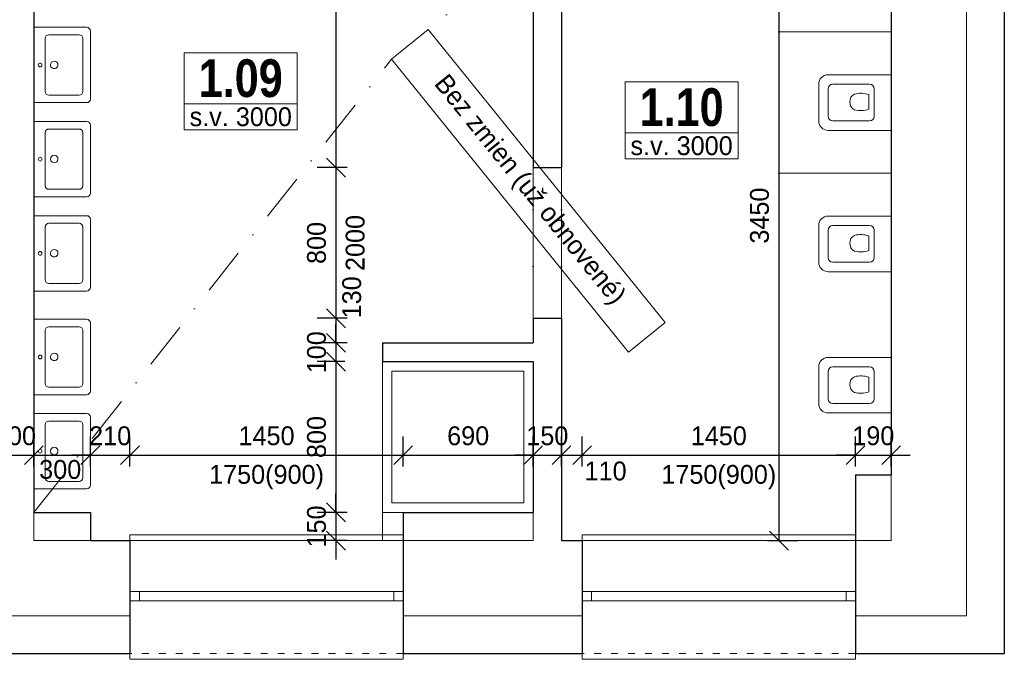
# Model space of a CAD drawing. Header units: millimetres. Extents: x -65956 to 5894746, y -14679 to 163521.
# Tile 71 of 89: x 24875 to 30100, y 29197 to 32592. Entities that reach past the tile are written whole.
import ezdxf

# ---------------------------------------------------------------- set-up
doc = ezdxf.new("R2010")
doc.units = ezdxf.units.MM
for name, pattern in [('__$$DASHDOT$$', [10.01, 5, -2.5, 0.01, -2.5]), ('ACAD_ISO03W100', [30, 12, -18]), ('ČERCHOVANÁ', [1, 0.5, -0.25, 0, -0.25])]:
    doc.linetypes.add(name, pattern=pattern)
doc.layers.get('0').update_dxf_attribs({"lineweight": 5})
doc.layers.get('Defpoints').update_dxf_attribs({"color": 2, "lineweight": 30})
doc.layers.add('- pomocna', color=232, linetype='Continuous', lineweight=0, plot=False)
for name, color, linetype, lineweight in [('- zariadenie', 30, 'Continuous', 0), ('A-Místnosti-T', 6, 'Continuous', 5), ('H popisky', 30, 'Continuous', 25), ('H stavba', 82, 'Continuous', 30), ('KOTY', 51, 'Continuous', 5), ('m_popis', 7, 'Continuous', 0), ('otvor', 163, 'Continuous', 5), ('Tbč stavba', 4, 'ČERCHOVANÁ', 0), ('Tč stavba', 7, 'ACAD_ISO03W100', 5), ('VT sanita', 210, 'Continuous', 5)]:
    doc.layers.add(name, color=color, linetype=linetype, lineweight=lineweight)
doc.styles.add('1-100_te_2mm_200', font='technic_.ttf', dxfattribs={"height": 200})
doc.styles.add('1-20_ce_5mm_100', font='GOTHIC.TTF', dxfattribs={"height": 100})
doc.styles.add('1-50_ce_2mm_100', font='GOTHIC.TTF', dxfattribs={"height": 100})
doc.dimstyles.new('technic_1-100', dxfattribs={"dimtxt": 200, "dimasz": 240, "dimexe": 300, "dimexo": 200, "dimgap": 100, "dimtad": 1, "dimdec": 1, "dimrnd": 0.5, "dimtxsty": '1-100_te_2mm_200', "dimblk": 'OBLIQUE', "dimcen": 2.5, "dimclrd": 256, "dimclrt": 256, "dimadec": 0, "dimazin": 0, "dimtfac": 1, "dimtdec": 1, "dimtix": 1, "dimtmove": 1, "dimatfit": 3, "dimldrblk": 'OBLIQUE', "dimfxl": 400, "dimfxlon": 1, "dimarcsym": 0})

# ---------------------------------------------------------------- blocks, each defined once
blk = doc.blocks.new('_Oblique')
at = {"color": 0, "linetype": 'ByBlock', "lineweight": -2}
blk.add_line((-0.5, -0.5), (0.5, 0.5), dxfattribs=at)
blk = doc.blocks.new('*D103')
at = {"layer": 'Defpoints', "color": 0, "transparency": 16777216}
for p in [(24950.1, 30280.3), (24950.1, 29977), (24750.1, 29827)]:
    blk.add_point(p, dxfattribs=at)
at = {"layer": 'KOTY', "color": 0, "lineweight": -2, "transparency": 16777216}
for p, q in [((24750.1, 30220.3), (24750.1, 30380.3)), ((24950.1, 30220.3), (24950.1, 30380.3))]:
    blk.add_line(p, q, dxfattribs=at)
at = {"layer": 'KOTY', "lineweight": -2, "transparency": 16777216}
for p, q in [((24750.1, 30280.3), (24650.1, 30280.3)), ((24750.1, 30280.3), (24950.1, 30280.3)), ((24950.1, 30280.3), (25050.1, 30280.3))]:
    blk.add_line(p, q, dxfattribs=at)
at = {"layer": 'KOTY', "lineweight": -2, "transparency": 16777216, "xscale": 100, "yscale": 100, "zscale": 100}
blk.add_blockref('_Oblique', (24750.1, 30280.3), dxfattribs=at)
at = {"layer": 'KOTY', "lineweight": -2, "transparency": 16777216, "xscale": 100, "yscale": 100, "zscale": 100, "rotation": 180}
blk.add_blockref('_Oblique', (24950.1, 30280.3), dxfattribs=at)
at = {"layer": 'KOTY', "transparency": 16777216, "insert": (24850.1, 30382.8), "char_height": 100, "attachment_point": 5, "style": '1-20_ce_5mm_100'}
blk.add_mtext('200', dxfattribs=at)
blk = doc.blocks.new('*D104')
at = {"layer": 'Defpoints', "color": 0, "transparency": 16777216}
for p in [(25250.1, 30280.3), (24950.1, 29977), (25250.1, 29977)]:
    blk.add_point(p, dxfattribs=at)
at = {"layer": 'KOTY', "color": 0, "lineweight": -2, "transparency": 16777216}
for p, q in [((24950.1, 30220.3), (24950.1, 30380.3)), ((25250.1, 30220.3), (25250.1, 30380.3))]:
    blk.add_line(p, q, dxfattribs=at)
at = {"layer": 'KOTY', "lineweight": -2, "transparency": 16777216}
blk.add_line((24950.1, 30280.3), (25250.1, 30280.3), dxfattribs=at)
at = {"layer": 'KOTY', "lineweight": -2, "transparency": 16777216, "xscale": 100, "yscale": 100, "zscale": 100, "rotation": 180}
blk.add_blockref('_Oblique', (24950.1, 30280.3), dxfattribs=at)
at = {"layer": 'KOTY', "lineweight": -2, "transparency": 16777216, "xscale": 100, "yscale": 100, "zscale": 100}
blk.add_blockref('_Oblique', (25250.1, 30280.3), dxfattribs=at)
at = {"layer": 'KOTY', "transparency": 16777216, "insert": (25090.1, 30204.2), "char_height": 100, "attachment_point": 5, "style": '1-20_ce_5mm_100'}
blk.add_mtext('300', dxfattribs=at)
blk = doc.blocks.new('*D105')
at = {"layer": 'Defpoints', "color": 0, "transparency": 16777216}
for p in [(25460.1, 30280.3), (25250.1, 29977), (25460.1, 29827)]:
    blk.add_point(p, dxfattribs=at)
at = {"layer": 'KOTY', "color": 0, "lineweight": -2, "transparency": 16777216}
for p, q in [((25250.1, 30220.3), (25250.1, 30380.3)), ((25460.1, 30220.3), (25460.1, 30380.3))]:
    blk.add_line(p, q, dxfattribs=at)
at = {"layer": 'KOTY', "lineweight": -2, "transparency": 16777216}
for p, q in [((25250.1, 30280.3), (25150.1, 30280.3)), ((25250.1, 30280.3), (25460.1, 30280.3)), ((25460.1, 30280.3), (25560.1, 30280.3))]:
    blk.add_line(p, q, dxfattribs=at)
at = {"layer": 'KOTY', "lineweight": -2, "transparency": 16777216, "xscale": 100, "yscale": 100, "zscale": 100}
blk.add_blockref('_Oblique', (25250.1, 30280.3), dxfattribs=at)
at = {"layer": 'KOTY', "lineweight": -2, "transparency": 16777216, "xscale": 100, "yscale": 100, "zscale": 100, "rotation": 180}
blk.add_blockref('_Oblique', (25460.1, 30280.3), dxfattribs=at)
at = {"layer": 'KOTY', "transparency": 16777216, "insert": (25355.1, 30382.8), "char_height": 100, "attachment_point": 5, "style": '1-20_ce_5mm_100'}
blk.add_mtext('210', dxfattribs=at)
blk = doc.blocks.new('*D106')
at = {"layer": 'Defpoints', "color": 0, "transparency": 16777216}
for p in [(26910.1, 30280.3), (25460.1, 29827), (26910.1, 29827)]:
    blk.add_point(p, dxfattribs=at)
at = {"layer": 'KOTY', "color": 0, "lineweight": -2, "transparency": 16777216}
for p, q in [((25460.1, 30220.3), (25460.1, 30380.3)), ((26910.1, 30220.3), (26910.1, 30380.3))]:
    blk.add_line(p, q, dxfattribs=at)
at = {"layer": 'KOTY', "lineweight": -2, "transparency": 16777216}
blk.add_line((25460.1, 30280.3), (26910.1, 30280.3), dxfattribs=at)
at = {"layer": 'KOTY', "lineweight": -2, "transparency": 16777216, "xscale": 100, "yscale": 100, "zscale": 100, "rotation": 180}
blk.add_blockref('_Oblique', (25460.1, 30280.3), dxfattribs=at)
at = {"layer": 'KOTY', "lineweight": -2, "transparency": 16777216, "xscale": 100, "yscale": 100, "zscale": 100}
blk.add_blockref('_Oblique', (26910.1, 30280.3), dxfattribs=at)
at = {"layer": 'KOTY', "transparency": 16777216, "char_height": 100, "attachment_point": 5, "style": '1-20_ce_5mm_100'}
for s, insert in [('1450', (26185.1, 30382.8)), ('1750(900)', (26185.1, 30163.6))]:
    blk.add_mtext(s, dxfattribs=dict(at, insert=insert))
blk = doc.blocks.new('*D107')
at = {"layer": 'Defpoints', "color": 0, "transparency": 16777216}
for p in [(27600.1, 30280.3), (27600.1, 29977), (26910.1, 29827)]:
    blk.add_point(p, dxfattribs=at)
at = {"layer": 'KOTY', "color": 0, "lineweight": -2, "transparency": 16777216}
for p, q in [((26910.1, 30220.3), (26910.1, 30380.3)), ((27600.1, 30220.3), (27600.1, 30380.3))]:
    blk.add_line(p, q, dxfattribs=at)
at = {"layer": 'KOTY', "lineweight": -2, "transparency": 16777216}
blk.add_line((26910.1, 30280.3), (27600.1, 30280.3), dxfattribs=at)
at = {"layer": 'KOTY', "lineweight": -2, "transparency": 16777216, "xscale": 100, "yscale": 100, "zscale": 100, "rotation": 180}
blk.add_blockref('_Oblique', (26910.1, 30280.3), dxfattribs=at)
at = {"layer": 'KOTY', "lineweight": -2, "transparency": 16777216, "xscale": 100, "yscale": 100, "zscale": 100}
blk.add_blockref('_Oblique', (27600.1, 30280.3), dxfattribs=at)
at = {"layer": 'KOTY', "transparency": 16777216, "insert": (27255.1, 30382.8), "char_height": 100, "attachment_point": 5, "style": '1-20_ce_5mm_100'}
blk.add_mtext('690', dxfattribs=at)
blk = doc.blocks.new('u 600x450')
for p, q in [((300, 0), (-300, 0)), ((-300, 0), (-300, -420)), ((300, -420), (300, 0)), ((-240, -120), (-240, -360)), ((210, -90), (-210, -90)), ((240, -360), (240, -120)), ((-210, -390), (210, -390)), ((-270, -450), (270, -450))]:
    blk.add_line(p, q)
blk.add_circle((0, -50), 15)
for centre, start, end in [((-210, -120), 90, 180), ((210, -120), 360, 90), ((-210, -360), 180, 270), ((210, -360), 270, 360), ((-270, -420), 180, 270), ((270, -420), 270, 360)]:
    blk.add_arc(centre, 30, start, end)
for start_param, end_param in [(4.457203, 7.598795), (1.31561, 4.457203)]:
    blk.add_ellipse((-1.3, -162.4), major_axis=(-29, -7.6), ratio=1, start_param=start_param, end_param=end_param)
blk = doc.blocks.new('*D112')
at = {"layer": 'Defpoints', "color": 0, "transparency": 16777216}
for p in [(27750.1, 30280.3), (27600.1, 29977), (27750.1, 29827)]:
    blk.add_point(p, dxfattribs=at)
at = {"layer": 'KOTY', "color": 0, "lineweight": -2, "transparency": 16777216}
for p, q in [((27600.1, 30220.3), (27600.1, 30380.3)), ((27750.1, 30220.3), (27750.1, 30380.3))]:
    blk.add_line(p, q, dxfattribs=at)
at = {"layer": 'KOTY', "lineweight": -2, "transparency": 16777216}
for p, q in [((27600.1, 30280.3), (27500.1, 30280.3)), ((27600.1, 30280.3), (27750.1, 30280.3)), ((27750.1, 30280.3), (27850.1, 30280.3))]:
    blk.add_line(p, q, dxfattribs=at)
at = {"layer": 'KOTY', "lineweight": -2, "transparency": 16777216, "xscale": 100, "yscale": 100, "zscale": 100}
blk.add_blockref('_Oblique', (27600.1, 30280.3), dxfattribs=at)
at = {"layer": 'KOTY', "lineweight": -2, "transparency": 16777216, "xscale": 100, "yscale": 100, "zscale": 100, "rotation": 180}
blk.add_blockref('_Oblique', (27750.1, 30280.3), dxfattribs=at)
at = {"layer": 'KOTY', "transparency": 16777216, "insert": (27675.1, 30382.8), "char_height": 100, "attachment_point": 5, "style": '1-20_ce_5mm_100'}
blk.add_mtext('150', dxfattribs=at)
blk = doc.blocks.new('*D113')
at = {"layer": 'Defpoints', "color": 0, "transparency": 16777216}
for p in [(27860.1, 30280.3), (27750.1, 29827), (27860.1, 29827)]:
    blk.add_point(p, dxfattribs=at)
at = {"layer": 'KOTY', "color": 0, "lineweight": -2, "transparency": 16777216}
for p, q in [((27750.1, 30220.3), (27750.1, 30380.3)), ((27860.1, 30220.3), (27860.1, 30380.3))]:
    blk.add_line(p, q, dxfattribs=at)
at = {"layer": 'KOTY', "lineweight": -2, "transparency": 16777216}
blk.add_line((27750.1, 30280.3), (27860.1, 30280.3), dxfattribs=at)
at = {"layer": 'KOTY', "lineweight": -2, "transparency": 16777216, "xscale": 100, "yscale": 100, "zscale": 100, "rotation": 180}
blk.add_blockref('_Oblique', (27750.1, 30280.3), dxfattribs=at)
at = {"layer": 'KOTY', "lineweight": -2, "transparency": 16777216, "xscale": 100, "yscale": 100, "zscale": 100}
blk.add_blockref('_Oblique', (27860.1, 30280.3), dxfattribs=at)
at = {"layer": 'KOTY', "transparency": 16777216, "insert": (27984.3, 30196), "char_height": 100, "attachment_point": 5, "style": '1-20_ce_5mm_100'}
blk.add_mtext('110', dxfattribs=at)
blk = doc.blocks.new('*D114')
at = {"layer": 'Defpoints', "color": 0, "transparency": 16777216}
for p in [(29310.1, 30280.3), (27860.1, 29827), (29310.1, 29827)]:
    blk.add_point(p, dxfattribs=at)
at = {"layer": 'KOTY', "color": 0, "lineweight": -2, "transparency": 16777216}
for p, q in [((27860.1, 30220.3), (27860.1, 30380.3)), ((29310.1, 30220.3), (29310.1, 30380.3))]:
    blk.add_line(p, q, dxfattribs=at)
at = {"layer": 'KOTY', "lineweight": -2, "transparency": 16777216}
blk.add_line((27860.1, 30280.3), (29310.1, 30280.3), dxfattribs=at)
at = {"layer": 'KOTY', "lineweight": -2, "transparency": 16777216, "xscale": 100, "yscale": 100, "zscale": 100, "rotation": 180}
blk.add_blockref('_Oblique', (27860.1, 30280.3), dxfattribs=at)
at = {"layer": 'KOTY', "lineweight": -2, "transparency": 16777216, "xscale": 100, "yscale": 100, "zscale": 100}
blk.add_blockref('_Oblique', (29310.1, 30280.3), dxfattribs=at)
at = {"layer": 'KOTY', "transparency": 16777216, "char_height": 100, "attachment_point": 5, "style": '1-20_ce_5mm_100'}
for s, insert in [('1450', (28585.1, 30382.8)), ('1750(900)', (28585.1, 30163.6))]:
    blk.add_mtext(s, dxfattribs=dict(at, insert=insert))
blk = doc.blocks.new('*D115')
at = {"layer": 'Defpoints', "color": 0, "transparency": 16777216}
for p in [(29500.1, 30280.3), (29310.1, 29827), (29500.1, 29827)]:
    blk.add_point(p, dxfattribs=at)
at = {"layer": 'KOTY', "color": 0, "lineweight": -2, "transparency": 16777216}
for p, q in [((29310.1, 30220.3), (29310.1, 30380.3)), ((29500.1, 30220.3), (29500.1, 30380.3))]:
    blk.add_line(p, q, dxfattribs=at)
at = {"layer": 'KOTY', "lineweight": -2, "transparency": 16777216}
for p, q in [((29310.1, 30280.3), (29210.1, 30280.3)), ((29310.1, 30280.3), (29500.1, 30280.3)), ((29500.1, 30280.3), (29600.1, 30280.3))]:
    blk.add_line(p, q, dxfattribs=at)
at = {"layer": 'KOTY', "lineweight": -2, "transparency": 16777216, "xscale": 100, "yscale": 100, "zscale": 100}
blk.add_blockref('_Oblique', (29310.1, 30280.3), dxfattribs=at)
at = {"layer": 'KOTY', "lineweight": -2, "transparency": 16777216, "xscale": 100, "yscale": 100, "zscale": 100, "rotation": 180}
blk.add_blockref('_Oblique', (29500.1, 30280.3), dxfattribs=at)
at = {"layer": 'KOTY', "transparency": 16777216, "insert": (29405.1, 30382.8), "char_height": 100, "attachment_point": 5, "style": '1-20_ce_5mm_100'}
blk.add_mtext('190', dxfattribs=at)
blk = doc.blocks.new('*D119')
at = {"layer": 'Defpoints', "color": 0, "transparency": 16777216}
for p in [(29500.1, 33277), (27860.1, 29827), (28904.1, 29827)]:
    blk.add_point(p, dxfattribs=at)
at = {"layer": 'KOTY', "color": 0, "lineweight": -2, "transparency": 16777216}
for p, q in [((28964.1, 33277), (28804.1, 33277)), ((28844.1, 29827), (29004.1, 29827))]:
    blk.add_line(p, q, dxfattribs=at)
at = {"layer": 'KOTY', "lineweight": -2, "transparency": 16777216}
blk.add_line((28904.1, 33277), (28904.1, 29827), dxfattribs=at)
at = {"layer": 'KOTY', "lineweight": -2, "transparency": 16777216, "xscale": 100, "yscale": 100, "zscale": 100}
for p, rotation in [((28904.1, 33277), 90), ((28904.1, 29827), 270)]:
    blk.add_blockref('_Oblique', p, dxfattribs=dict(at, rotation=rotation))
at = {"layer": 'KOTY', "transparency": 16777216, "insert": (28801.5, 31552), "char_height": 100, "attachment_point": 5, "rotation": 90, "style": '1-20_ce_5mm_100'}
blk.add_mtext('3450', dxfattribs=at)
blk = doc.blocks.new('fdgfdsgdfs')
at = {"layer": '- zariadenie'}
for p, q in [((1096714.8, -605249), (1096519.8, -605249)), ((1096469.8, -605299), (1096469.8, -605634.1)), ((1096689.8, -605299), (1096544.8, -605299)), ((1096764.8, -605634.1), (1096764.8, -605299)), ((1096519.8, -605324), (1096519.8, -605519.1)), ((1096714.8, -605519.1), (1096714.8, -605324)), ((1096620.8, -605515), (1096582.2, -605515)), ((1096620.8, -605515), (1096659.5, -605515)), ((1096689.8, -605544.1), (1096544.8, -605544.1)), ((1096469.8, -605634.1), (1096764.8, -605634.1))]:
    blk.add_line(p, q, dxfattribs=at)
for centre, radius, start, end in [((1096519.8, -605299), 50, 90, 180), ((1096714.8, -605299), 50, 0, 90), ((1096544.8, -605324), 25, 90, 180), ((1096689.8, -605324), 25, 0, 90), ((1096617.4, -605455.8), 41.5, 84.2198, 156.4961), ((1096624.3, -605455.8), 41.5, 23.5039, 95.7802), ((1096700.5, -605472.5), 125.7, 164.6539, 199.755), ((1096541.2, -605472.5), 125.7, 340.245, 15.346), ((1096544.8, -605519.1), 25, 180, 270), ((1096689.8, -605519.1), 25, 270, 0)]:
    blk.add_arc(centre, radius, start, end, dxfattribs=at)
blk = doc.blocks.new('*D122')
at = {"layer": 'Defpoints', "color": 0, "transparency": 16777216}
for p in [(27600.1, 34127), (26553.3, 31807), (27600.1, 31807)]:
    blk.add_point(p, dxfattribs=at)
at = {"layer": 'KOTY', "color": 0, "lineweight": -2, "transparency": 16777216}
for p, q in [((26613.3, 34127), (26453.3, 34127)), ((26613.3, 31807), (26453.3, 31807))]:
    blk.add_line(p, q, dxfattribs=at)
at = {"layer": 'KOTY', "lineweight": -2, "transparency": 16777216}
blk.add_line((26553.3, 34127), (26553.3, 31807), dxfattribs=at)
at = {"layer": 'KOTY', "lineweight": -2, "transparency": 16777216, "xscale": 100, "yscale": 100, "zscale": 100}
for p, rotation in [((26553.3, 34127), 90), ((26553.3, 31807), 270)]:
    blk.add_blockref('_Oblique', p, dxfattribs=dict(at, rotation=rotation))
at = {"layer": 'KOTY', "transparency": 16777216, "insert": (26450.7, 32967), "char_height": 100, "attachment_point": 5, "rotation": 90, "style": '1-20_ce_5mm_100'}
blk.add_mtext('2320', dxfattribs=at)
blk = doc.blocks.new('*D123')
at = {"layer": 'Defpoints', "color": 0, "transparency": 16777216}
for p in [(27600.1, 31807), (26553.3, 31007), (27600.1, 31007)]:
    blk.add_point(p, dxfattribs=at)
at = {"layer": 'KOTY', "color": 0, "lineweight": -2, "transparency": 16777216}
for p, q in [((26613.3, 31807), (26453.3, 31807)), ((26613.3, 31007), (26453.3, 31007))]:
    blk.add_line(p, q, dxfattribs=at)
at = {"layer": 'KOTY', "lineweight": -2, "transparency": 16777216}
blk.add_line((26553.3, 31807), (26553.3, 31007), dxfattribs=at)
at = {"layer": 'KOTY', "lineweight": -2, "transparency": 16777216, "xscale": 100, "yscale": 100, "zscale": 100}
for p, rotation in [((26553.3, 31807), 90), ((26553.3, 31007), 270)]:
    blk.add_blockref('_Oblique', p, dxfattribs=dict(at, rotation=rotation))
at = {"layer": 'KOTY', "transparency": 16777216, "char_height": 100, "attachment_point": 5, "rotation": 90, "style": '1-20_ce_5mm_100'}
for s, insert in [('800', (26450.7, 31407)), ('2000', (26655.8, 31407))]:
    blk.add_mtext(s, dxfattribs=dict(at, insert=insert))
blk = doc.blocks.new('*D124')
at = {"layer": 'Defpoints', "color": 0, "transparency": 16777216}
for p in [(27600.1, 31007), (26553.3, 30877), (27600.1, 30877)]:
    blk.add_point(p, dxfattribs=at)
at = {"layer": 'KOTY', "color": 0, "lineweight": -2, "transparency": 16777216}
for p, q in [((26613.3, 31007), (26453.3, 31007)), ((26613.3, 30877), (26453.3, 30877))]:
    blk.add_line(p, q, dxfattribs=at)
at = {"layer": 'KOTY', "lineweight": -2, "transparency": 16777216}
blk.add_line((26553.3, 31007), (26553.3, 30877), dxfattribs=at)
at = {"layer": 'KOTY', "lineweight": -2, "transparency": 16777216, "xscale": 100, "yscale": 100, "zscale": 100}
for p, rotation in [((26553.3, 31007), 90), ((26553.3, 30877), 270)]:
    blk.add_blockref('_Oblique', p, dxfattribs=dict(at, rotation=rotation))
at = {"layer": 'KOTY', "transparency": 16777216, "insert": (26637.5, 31118.3), "char_height": 100, "attachment_point": 5, "rotation": 90, "style": '1-20_ce_5mm_100'}
blk.add_mtext('130', dxfattribs=at)
blk = doc.blocks.new('*D125')
at = {"layer": 'Defpoints', "color": 0, "transparency": 16777216}
for p in [(27600.1, 30877), (26553.3, 30777), (26800.1, 30777)]:
    blk.add_point(p, dxfattribs=at)
at = {"layer": 'KOTY', "lineweight": -2, "transparency": 16777216}
for p, q in [((26553.3, 30877), (26553.3, 30977)), ((26553.3, 30877), (26553.3, 30777)), ((26553.3, 30777), (26553.3, 30677))]:
    blk.add_line(p, q, dxfattribs=at)
at = {"layer": 'KOTY', "color": 0, "lineweight": -2, "transparency": 16777216}
for p, q in [((26613.3, 30877), (26453.3, 30877)), ((26600.1, 30777), (26453.3, 30777))]:
    blk.add_line(p, q, dxfattribs=at)
at = {"layer": 'KOTY', "lineweight": -2, "transparency": 16777216, "xscale": 100, "yscale": 100, "zscale": 100}
for p, rotation in [((26553.3, 30877), 270), ((26553.3, 30777), 90)]:
    blk.add_blockref('_Oblique', p, dxfattribs=dict(at, rotation=rotation))
at = {"layer": 'KOTY', "transparency": 16777216, "insert": (26450.7, 30827), "char_height": 100, "attachment_point": 5, "rotation": 90, "style": '1-20_ce_5mm_100'}
blk.add_mtext('100', dxfattribs=at)
blk = doc.blocks.new('*D126')
at = {"layer": 'Defpoints', "color": 0, "transparency": 16777216}
for p in [(26800.1, 30777), (26553.3, 29977), (26910.1, 29977)]:
    blk.add_point(p, dxfattribs=at)
at = {"layer": 'KOTY', "color": 0, "lineweight": -2, "transparency": 16777216}
for p, q in [((26600.1, 30777), (26453.3, 30777)), ((26613.3, 29977), (26453.3, 29977))]:
    blk.add_line(p, q, dxfattribs=at)
at = {"layer": 'KOTY', "lineweight": -2, "transparency": 16777216}
blk.add_line((26553.3, 30777), (26553.3, 29977), dxfattribs=at)
at = {"layer": 'KOTY', "lineweight": -2, "transparency": 16777216, "xscale": 100, "yscale": 100, "zscale": 100}
for p, rotation in [((26553.3, 30777), 90), ((26553.3, 29977), 270)]:
    blk.add_blockref('_Oblique', p, dxfattribs=dict(at, rotation=rotation))
at = {"layer": 'KOTY', "transparency": 16777216, "insert": (26450.7, 30377), "char_height": 100, "attachment_point": 5, "rotation": 90, "style": '1-20_ce_5mm_100'}
blk.add_mtext('800', dxfattribs=at)
blk = doc.blocks.new('*D127')
at = {"layer": 'Defpoints', "color": 0, "transparency": 16777216}
for p in [(26910.1, 29977), (26553.3, 29827), (26910.1, 29827)]:
    blk.add_point(p, dxfattribs=at)
at = {"layer": 'KOTY', "lineweight": -2, "transparency": 16777216}
for p, q in [((26553.3, 29977), (26553.3, 30077)), ((26553.3, 29977), (26553.3, 29827)), ((26553.3, 29827), (26553.3, 29727))]:
    blk.add_line(p, q, dxfattribs=at)
at = {"layer": 'KOTY', "color": 0, "lineweight": -2, "transparency": 16777216}
for p, q in [((26613.3, 29977), (26453.3, 29977)), ((26613.3, 29827), (26453.3, 29827))]:
    blk.add_line(p, q, dxfattribs=at)
at = {"layer": 'KOTY', "lineweight": -2, "transparency": 16777216, "xscale": 100, "yscale": 100, "zscale": 100}
for p, rotation in [((26553.3, 29977), 270), ((26553.3, 29827), 90)]:
    blk.add_blockref('_Oblique', p, dxfattribs=dict(at, rotation=rotation))
at = {"layer": 'KOTY', "transparency": 16777216, "insert": (26450.7, 29902), "char_height": 100, "attachment_point": 5, "rotation": 90, "style": '1-20_ce_5mm_100'}
blk.add_mtext('150', dxfattribs=at)
blk = doc.blocks.new('*T22')
at = {"layer": 'Defpoints', "color": 8, "linetype": 'ByBlock', "lineweight": 0, "transparency": 16777216}
for p, q in [((0, 0), (600, 0)), ((0, 0), (0, -270.7)), ((600, 0), (600, -270.7)), ((0, -270.7), (600, -270.7))]:
    blk.add_line(p, q, dxfattribs=at)
at = {"layer": 'H popisky', "color": 0, "transparency": 16777216, "insert": (300, -135.3), "char_height": 200, "width": 596, "attachment_point": 5, "style": '1-50_ce_2mm_100'}
blk.add_mtext('{\\fTechnicLite|b1|i0|c2|p2;\\C256;1.09}', dxfattribs=at)
blk = doc.blocks.new('*T23')
at = {"layer": 'Defpoints', "color": 8, "linetype": 'ByBlock', "lineweight": 0, "transparency": 16777216}
for p, q in [((0, 0), (600, 0)), ((0, 0), (0, -270.7)), ((600, 0), (600, -270.7)), ((0, -270.7), (600, -270.7))]:
    blk.add_line(p, q, dxfattribs=at)
at = {"layer": 'H popisky', "color": 0, "transparency": 16777216, "insert": (300, -135.3), "char_height": 200, "width": 596, "attachment_point": 5, "style": '1-50_ce_2mm_100'}
blk.add_mtext('{\\fTechnicLite|b1|i0|c2|p2;\\C256;1.10}', dxfattribs=at)
blk = doc.blocks.new('*T13')
at = {"layer": 'Defpoints', "color": 8, "linetype": 'ByBlock', "lineweight": 0, "transparency": 16777216}
for p, q in [((0, 0), (194.4, 157.2)), ((194.4, 157.2), (1452, -1397.9)), ((0, 0), (1257.7, -1555.1)), ((1257.7, -1555.1), (1452, -1397.9))]:
    blk.add_line(p, q, dxfattribs=at)
at = {"layer": 'A-Místnosti-T', "color": 0, "transparency": 16777216, "insert": (726, -698.9), "char_height": 100, "width": 1996, "attachment_point": 5, "rotation": 308.964, "style": '1-50_ce_2mm_100'}
blk.add_mtext('Bez zmien (už obnovené) ', dxfattribs=at)
blk = doc.blocks.new('*T406')
at = {"layer": 'Defpoints', "color": 8, "linetype": 'ByBlock', "lineweight": 0, "transparency": 16777216}
for p, q in [((0, 137.3), (600, 137.3)), ((0, 0), (0, 137.3)), ((600, 0), (600, 137.3)), ((0, 0), (600, 0))]:
    blk.add_line(p, q, dxfattribs=at)
at = {"layer": 'm_popis', "color": 0, "transparency": 16777216, "insert": (300, 68.7), "char_height": 100, "width": 596, "attachment_point": 5, "style": '1-50_ce_2mm_100'}
blk.add_mtext('s.v. 3000', dxfattribs=at)
blk = doc.blocks.new('*T407')
at = {"layer": 'Defpoints', "color": 8, "linetype": 'ByBlock', "lineweight": 0, "transparency": 16777216}
for p, q in [((0, 137.3), (600, 137.3)), ((0, 0), (0, 137.3)), ((600, 0), (600, 137.3)), ((0, 0), (600, 0))]:
    blk.add_line(p, q, dxfattribs=at)
at = {"layer": 'm_popis', "color": 0, "transparency": 16777216, "insert": (300, 68.7), "char_height": 100, "width": 596, "attachment_point": 5, "style": '1-50_ce_2mm_100'}
blk.add_mtext('s.v. 3000', dxfattribs=at)

msp = doc.modelspace()

# ---------------------------------------------------------------- linework, layer by layer
at = {"layer": '- pomocna'}
msp.add_lwpolyline([(24950.1, 29977.03), (25250.1, 29977.03), (25250.1, 29827.03), (26910.1, 29827.03), (26910.1, 29977.03), (27600.1, 29977.03), (27600.1, 30777.03), (26800.1, 30777.03), (26800.1, 30877.03), (27600.1, 30877.03), (27600.1, 34527.03), (24950.1, 34527.03), (24950.1, 29977.03)], dxfattribs=at)
msp.add_lwpolyline([(27750.1, 29827.03), (29500.1, 29827.03), (29500.1, 33277.03), (27750.1, 33277.03)], close=True, dxfattribs=at)
at = {"layer": '- zariadenie'}
for p, q in [((29500.1, 32527.03), (28900.1, 32527.03)), ((29500.1, 31777.03), (28900.1, 31777.03))]:
    msp.add_line(p, q, dxfattribs=at)
for points in [[(27600.1, 29977.03), (26800.1, 29977.03), (26800.1, 30777.03), (27600.1, 30777.03)], [(27550.1, 30027.03), (26850.1, 30027.03), (26850.1, 30727.03), (27550.1, 30727.03)]]:
    msp.add_lwpolyline(points, close=True, dxfattribs=at)
at = {"linetype": 'Continuous'}
for p, q in [((29900.1, 33727.03), (29900.1, 29427.03)), ((26910.1, 29827.03), (27600.1, 29827.03)), ((29310.1, 29827.03), (29500.1, 29827.03)), ((22030.1, 29427.03), (25460.1, 29427.03)), ((26910.1, 29427.03), (27860.1, 29427.03)), ((29310.1, 29427.03), (29900.1, 29427.03))]:
    msp.add_line(p, q, dxfattribs=at)
for p, q in [((29500.1, 30177.03), (29500.1, 29827.03)), ((24950.1, 29977.03), (24950.1, 29827.03)), ((26800.1, 29977.03), (26800.1, 29827.03)), ((27600.1, 29827.03), (27600.1, 29977.03)), ((25250.1, 29827.03), (24950.1, 29827.03))]:
    msp.add_line(p, q)
at = {"layer": 'H stavba'}
for p, q in [((30100.1, 33727.03), (30100.1, 29227.03)), ((24950.1, 33527.03), (24950.1, 29977.03)), ((27600.1, 33377.03), (27600.1, 31807.03)), ((29500.1, 33277.03), (29500.1, 30177.03)), ((27750.1, 33227.03), (27750.1, 31807.03)), ((27600.1, 31807.03), (27750.1, 31807.03)), ((27600.1, 31007.03), (27600.1, 30877.03)), ((27600.1, 31007.03), (27750.1, 31007.03)), ((27750.1, 31007.03), (27750.1, 29827.03)), ((26800.1, 30877.03), (26800.1, 30777.03)), ((26800.1, 30877.03), (27600.1, 30877.03)), ((26800.1, 30777.03), (27600.1, 30777.03)), ((27600.1, 30777.03), (27600.1, 29977.03)), ((29310.1, 30177.03), (29500.1, 30177.03)), ((29310.1, 30177.03), (29310.1, 29227.03)), ((24950.1, 29977.03), (25250.1, 29977.03)), ((25250.1, 29977.03), (25250.1, 29827.03)), ((26910.1, 29977.03), (26910.1, 29227.03)), ((26910.1, 29977.03), (27600.1, 29977.03)), ((25250.1, 29827.03), (25460.1, 29827.03)), ((25460.1, 29827.03), (25460.1, 29227.03)), ((27750.1, 29827.03), (27860.1, 29827.03)), ((27860.1, 29827.03), (27860.1, 29227.03)), ((22030.1, 29227.03), (25460.1, 29227.03)), ((26910.1, 29227.03), (27860.1, 29227.03)), ((29310.1, 29227.03), (30100.1, 29227.03))]:
    msp.add_line(p, q, dxfattribs=at)
at = {"layer": 'otvor'}
for p, q in [((25460.1, 29557.03), (26910.1, 29557.03)), ((25510.1, 29507.03), (25510.1, 29557.03)), ((26860.1, 29507.03), (26860.1, 29557.03)), ((27860.1, 29557.03), (29310.1, 29557.03)), ((27910.1, 29507.03), (27910.1, 29557.03)), ((29260.1, 29507.03), (29260.1, 29557.03)), ((25460.1, 29507.03), (26910.1, 29507.03)), ((27860.1, 29507.03), (29310.1, 29507.03))]:
    msp.add_line(p, q, dxfattribs=at)
for points in [[(26910.1, 29827.03), (26910.1, 29857.03), (25460.1, 29857.03), (25460.1, 29827.03)], [(29310.1, 29827.03), (29310.1, 29857.03), (27860.1, 29857.03), (27860.1, 29827.03)], [(26910.1, 29227.03), (26910.1, 29197.03), (25460.1, 29197.03), (25460.1, 29227.03)], [(29310.1, 29227.03), (29310.1, 29197.03), (27860.1, 29197.03), (27860.1, 29227.03)]]:
    msp.add_lwpolyline(points, dxfattribs=at)
at = {"layer": 'Tbč stavba', "ltscale": 300}
for p, q in [((27600.1, 31807.03), (27600.1, 31007.03)), ((27750.1, 31807.03), (27750.1, 31007.03))]:
    msp.add_line(p, q, dxfattribs=at)
at = {"layer": 'Tč stavba', "ltscale": 3}
for p, q in [((26910.1, 29827.03), (25460.1, 29827.03)), ((29310.1, 29827.03), (27860.1, 29827.03)), ((26910.1, 29227.03), (25460.1, 29227.03)), ((29310.1, 29227.03), (27860.1, 29227.03))]:
    msp.add_line(p, q, dxfattribs=at)
at = {"layer": 'VT sanita', "linetype": '__$$DASHDOT$$', "ltscale": 50}
msp.add_lwpolyline([(24950.1, 29977.03), (26848.59, 32382.64), (29500.1, 34527.03)], dxfattribs=at)

# ---------------------------------------------------------------- block references
at = {"layer": '- zariadenie', "linetype": 'Continuous', "xscale": -0.666666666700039, "yscale": 0.666666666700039, "zscale": 0.666666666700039, "rotation": 90}
for p in [(24950.1, 32351.64), (24950.1, 31851.64), (24950.1, 31351.64), (24950.1, 30801.64), (24950.1, 30301.64)]:
    msp.add_blockref('u 600x450', p, dxfattribs=at)
for name, p in [('*T13', (26848.59, 32382.64)), ('*T22', (25748.15, 32415.55)), ('*T23', (28087.67, 32261.86)), ('*T406', (25748.15, 32007.55)), ('*T407', (28087.67, 31853.86))]:
    msp.add_blockref(name, p)
at = {"layer": 'H stavba', "rotation": 90}
for p in [(-576134, -1064465.3), (-576134, -1065215.3), (-576134, -1065965.3)]:
    msp.add_blockref('fdgfdsgdfs', p, dxfattribs=at)

# ---------------------------------------------------------------- dimensions: what is measured, and where the dimension line sits
at = {"layer": 'KOTY'}
for base, p1, p2, picture, middle in [((26553.26, 31807.03), (27600.1, 34127.03), (27600.1, 31807.03), '*D122', (26450.74, 32967.03)), ((28904.06, 29827.03), (29500.1, 33277.03), (27860.1, 29827.03), '*D119', (28801.54, 31552.03)), ((26553.26, 30777.03), (27600.1, 30877.03), (26800.1, 30777.03), '*D125', (26450.74, 30827.03)), ((26553.26, 29977.03), (26800.1, 30777.03), (26910.1, 29977.03), '*D126', (26450.74, 30377.03)), ((26553.26, 29827.03), (26910.1, 29977.03), (26910.1, 29827.03), '*D127', (26450.74, 29902.03))]:
    dim = msp.add_linear_dim(base=base, p1=p1, p2=p2, angle=90, dimstyle='technic_1-100', override={"dimtxt": 100, "dimasz": 100, "dimexe": 100, "dimgap": 50, "dimtxsty": '1-20_ce_5mm_100', "dimfxl": 60}, dxfattribs=at)
    dim.commit()
    dim.dimension.update_dxf_attribs({"geometry": picture, "text_midpoint": middle})
dim = msp.add_linear_dim(base=(26553.26, 31007.03), p1=(27600.1, 31807.03), p2=(27600.1, 31007.03), angle=90, text='<>\\X 2000', dimstyle='technic_1-100', override={"dimtxt": 100, "dimasz": 100, "dimexe": 100, "dimgap": 50, "dimtxsty": '1-20_ce_5mm_100', "dimfxl": 60}, dxfattribs=at)
dim.commit()
dim.dimension.update_dxf_attribs({"geometry": '*D123', "text_midpoint": (26553.26, 31407.03)})
dim = msp.add_linear_dim(base=(26553.26, 30877.03), p1=(27600.1, 31007.03), p2=(27600.1, 30877.03), angle=90, dimstyle='technic_1-100', override={"dimtxt": 100, "dimasz": 100, "dimexe": 100, "dimgap": 50, "dimtxsty": '1-20_ce_5mm_100', "dimfxl": 60}, dxfattribs=at)
dim.commit()
dim.dimension.update_dxf_attribs({"geometry": '*D124', "text_midpoint": (26740.05, 31118.28), "dimtype": 160})
for base, p1, p2, picture, middle in [((24950.1, 30280.25), (24750.1, 29827.03), (24950.1, 29977.03), '*D103', (24850.1, 30382.77)), ((25460.1, 30280.25), (25250.1, 29977.03), (25460.1, 29827.03), '*D105', (25355.1, 30382.77)), ((27600.1, 30280.25), (26910.1, 29827.03), (27600.1, 29977.03), '*D107', (27255.1, 30382.77)), ((27750.1, 30280.25), (27600.1, 29977.03), (27750.1, 29827.03), '*D112', (27675.1, 30382.77)), ((29500.1, 30280.25), (29310.1, 29827.03), (29500.1, 29827.03), '*D115', (29405.1, 30382.77))]:
    dim = msp.add_linear_dim(base=base, p1=p1, p2=p2, dimstyle='technic_1-100', override={"dimtxt": 100, "dimasz": 100, "dimexe": 100, "dimgap": 50, "dimtxsty": '1-20_ce_5mm_100', "dimfxl": 60}, dxfattribs=at)
    dim.commit()
    dim.dimension.update_dxf_attribs({"geometry": picture, "text_midpoint": middle})
for base, p1, p2, picture, middle in [((26910.1, 30280.25), (25460.1, 29827.03), (26910.1, 29827.03), '*D106', (26185.1, 30280.25)), ((29310.1, 30280.25), (27860.1, 29827.03), (29310.1, 29827.03), '*D114', (28585.1, 30280.25))]:
    dim = msp.add_linear_dim(base=base, p1=p1, p2=p2, text='<>\\X 1750(900)', dimstyle='technic_1-100', override={"dimtxt": 100, "dimasz": 100, "dimexe": 100, "dimgap": 50, "dimtxsty": '1-20_ce_5mm_100', "dimfxl": 60}, dxfattribs=at)
    dim.commit()
    dim.dimension.update_dxf_attribs({"geometry": picture, "text_midpoint": middle})
for base, p1, p2, picture, middle in [((25250.1, 30280.25), (24950.1, 29977.03), (25250.1, 29977.03), '*D104', (25090.1, 30101.67)), ((27860.1, 30280.25), (27750.1, 29827.03), (27860.1, 29827.03), '*D113', (27984.28, 30093.53))]:
    dim = msp.add_linear_dim(base=base, p1=p1, p2=p2, dimstyle='technic_1-100', override={"dimtxt": 100, "dimasz": 100, "dimexe": 100, "dimgap": 50, "dimtxsty": '1-20_ce_5mm_100', "dimfxl": 60}, dxfattribs=at)
    dim.commit()
    dim.dimension.update_dxf_attribs({"geometry": picture, "text_midpoint": middle, "dimtype": 160})

doc.saveas('drawing.dxf')
